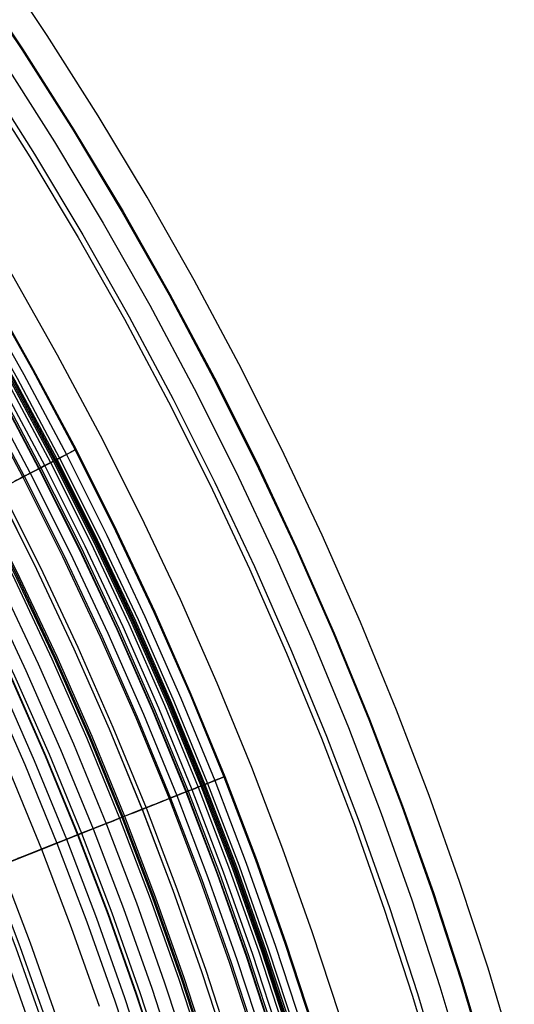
# Model space of a CAD drawing. Header units: millimetres. Extents: x -14 to 488, y -50 to 50.
# Tile 96 of 256: x 238.35 to 243.02, y 10.1 to 19.37. Entities that reach past the tile are written whole.
import ezdxf

# ---------------------------------------------------------------- set-up
doc = ezdxf.new("R2010")
doc.units = ezdxf.units.MM
doc.header["$MEASUREMENT"] = 0
doc.layers.add('Default', color=7, linetype='Continuous')

msp = doc.modelspace()

# ---------------------------------------------------------------- linework, layer by layer
at = {"layer": 'Default'}
for points in [[(243.0161, 9.6118), (242.7684, 10.4357), (242.5008, 11.2533), (242.2134, 12.0642), (241.9065, 12.8679), (241.5661, 13.6969), (241.2048, 14.5171), (240.8229, 15.3279), (240.4207, 16.1288), (239.9985, 16.9194), (239.5564, 17.699), (239.0948, 18.4672), (238.6139, 19.2235), (238.1032, 19.983), (237.573, 20.7291), (237.0238, 21.4613), (236.4559, 22.1791), (235.8697, 22.8821), (235.2656, 23.5697), (234.644, 24.2415), (234.0052, 24.897), (233.3497, 25.5358)], [(230.8343, 25.4674), (231.4904, 24.891), (232.1319, 24.2975), (232.7581, 23.6874), (233.3682, 23.0613), (233.9617, 22.4198), (234.538, 21.7636), (235.0966, 21.0934), (235.6371, 20.4099), (236.1588, 19.7139), (236.6615, 19.0061), (237.1447, 18.2873), (237.6081, 17.5584), (238.0514, 16.82), (238.4743, 16.073), (238.8768, 15.3183), (239.2585, 14.5566), (239.6194, 13.7888), (239.9594, 13.0158), (240.2785, 12.2383), (240.5766, 11.4571), (240.8538, 10.6731), (241.1103, 9.887)], [(230.8401, 25.4742), (231.4965, 24.8977), (232.1381, 24.304), (232.7644, 23.6938), (233.3747, 23.0675), (233.9684, 22.4258), (234.5449, 21.7694), (235.1036, 21.0991), (235.6442, 20.4154), (236.1661, 19.7192), (236.6689, 19.0112), (237.1522, 18.2923), (237.6157, 17.5631), (238.0591, 16.8245), (238.4822, 16.0773), (238.8848, 15.3224), (239.2666, 14.5605), (239.6276, 13.7926), (239.9677, 13.0193), (240.2868, 12.2416), (240.585, 11.4602), (240.8624, 10.676), (241.1189, 9.8897)], [(229.6413, 25.382), (230.295, 24.8371), (230.9351, 24.2749), (231.5608, 23.696), (232.1715, 23.1009), (232.7667, 22.4901), (233.3456, 21.8644), (233.9078, 21.2243), (234.4527, 20.5706), (234.9798, 19.9039), (235.4888, 19.225), (235.9791, 18.5346), (236.4504, 17.8335), (236.9024, 17.1224), (237.3349, 16.4021), (237.7474, 15.6735), (238.14, 14.9373), (238.5123, 14.1943), (238.8644, 13.4454), (239.196, 12.6914), (239.5072, 11.9329), (239.798, 11.1709), (240.0685, 10.4062), (240.3186, 9.6394)], [(229.6414, 25.3822), (230.2952, 24.8373), (230.9352, 24.2751), (231.561, 23.6962), (232.1717, 23.1011), (232.7669, 22.4903), (233.3458, 21.8646), (233.908, 21.2245), (234.4529, 20.5708), (234.98, 19.9041), (235.489, 19.2251), (235.9793, 18.5347), (236.4506, 17.8336), (236.9026, 17.1225), (237.3351, 16.4022), (237.7477, 15.6736), (238.1402, 14.9374), (238.5126, 14.1945), (238.8646, 13.4455), (239.1963, 12.6915), (239.5075, 11.933), (239.7983, 11.171), (240.0687, 10.4063), (240.3189, 9.6395)], [(229.6668, 25.4135), (230.3214, 24.868), (230.9622, 24.3051), (231.5887, 23.7254), (232.2002, 23.1296), (232.7961, 22.5181), (233.3757, 21.8916), (233.9386, 21.2507), (234.4842, 20.5962), (235.012, 19.9287), (235.5215, 19.2489), (236.0125, 18.5577), (236.4844, 17.8557), (236.9369, 17.1437), (237.3699, 16.4226), (237.783, 15.693), (238.176, 14.9559), (238.5488, 14.2121), (238.9013, 13.4622), (239.2334, 12.7072), (239.545, 11.9479), (239.8361, 11.1849), (240.1069, 10.4192), (240.3573, 9.6515)], [(230.7269, 25.3419), (231.3799, 24.7684), (232.0182, 24.1778), (232.6413, 23.5706), (233.2484, 22.9476), (233.8391, 22.3092), (234.4126, 21.6563), (234.9685, 20.9893), (235.5062, 20.3092), (236.0254, 19.6166), (236.5256, 18.9123), (237.0065, 18.197), (237.4676, 17.4716), (237.9087, 16.7368), (238.3297, 15.9935), (238.7301, 15.2424), (239.11, 14.4845), (239.4691, 13.7205), (239.8074, 12.9512), (240.125, 12.1775), (240.4216, 11.4001), (240.6975, 10.6199), (240.9527, 9.8377)], [(230.7738, 25.3967), (231.4282, 24.822), (232.0679, 24.2301), (232.6923, 23.6216), (233.3007, 22.9972), (233.8926, 22.3575), (234.4674, 21.7031), (235.0245, 21.0348), (235.5634, 20.3532), (236.0837, 19.6591), (236.585, 18.9533), (237.0668, 18.2365), (237.529, 17.5095), (237.9711, 16.7731), (238.3929, 16.0282), (238.7942, 15.2756), (239.1749, 14.516), (239.5348, 13.7503), (239.8738, 12.9794), (240.192, 12.204), (240.4893, 11.425), (240.7658, 10.6431), (241.0215, 9.8592)], [(233.1433, 25.3626), (233.7966, 24.726), (234.4333, 24.0726), (235.0526, 23.4032), (235.654, 22.7185), (236.2369, 22.0192), (236.8009, 21.306), (237.3453, 20.5797), (237.8698, 19.8411), (238.374, 19.0911), (238.8576, 18.3304), (239.3202, 17.5599), (239.7616, 16.7804), (240.1815, 15.9929), (240.5798, 15.1981), (240.9564, 14.3969), (241.3112, 13.5902), (241.6441, 12.7789), (241.9552, 11.9638), (242.2445, 11.1456), (242.5121, 10.3254), (242.7581, 9.5037)], [(233.1495, 25.3692), (233.803, 24.7324), (234.4398, 24.0788), (235.0593, 23.4093), (235.6609, 22.7244), (236.2439, 22.0249), (236.808, 21.3115), (237.3526, 20.585), (237.8772, 19.8462), (238.3816, 19.096), (238.8652, 18.3351), (239.328, 17.5644), (239.7694, 16.7848), (240.1895, 15.997), (240.5879, 15.202), (240.9646, 14.4006), (241.3195, 13.5938), (241.6525, 12.7822), (241.9637, 11.9669), (242.253, 11.1485), (242.5207, 10.3281), (242.7668, 9.5062)], [(229.5192, 25.2317), (230.1691, 24.69), (230.8054, 24.1311), (231.4274, 23.5556), (232.0346, 22.9639), (232.6262, 22.3568), (233.2018, 21.7347), (233.7606, 21.0984), (234.3023, 20.4485), (234.8264, 19.7858), (235.3323, 19.1108), (235.8197, 18.4245), (236.2883, 17.7275), (236.7377, 17.0206), (237.1676, 16.3046), (237.5777, 15.5802), (237.968, 14.8483), (238.3381, 14.1098), (238.6881, 13.3652), (239.0178, 12.6156), (239.3272, 11.8616), (239.6163, 11.1041), (239.8851, 10.3439), (240.1338, 9.5816)], [(229.5293, 25.2441), (230.1795, 24.7022), (230.8161, 24.143), (231.4385, 23.5672), (232.0459, 22.9753), (232.6379, 22.3678), (233.2137, 21.7455), (233.7728, 21.1089), (234.3148, 20.4586), (234.8391, 19.7956), (235.3453, 19.1203), (235.833, 18.4336), (236.3017, 17.7363), (236.7513, 17.029), (237.1814, 16.3126), (237.5918, 15.5879), (237.9822, 14.8557), (238.3526, 14.1168), (238.7027, 13.3719), (239.0325, 12.6219), (239.3421, 11.8676), (239.6313, 11.1097), (239.9003, 10.349), (240.1491, 9.5864)], [(230.6651, 25.2697), (231.3162, 24.6978), (231.9528, 24.1088), (232.5741, 23.5034), (233.1795, 22.8821), (233.7684, 22.2456), (234.3403, 21.5944), (234.8946, 20.9294), (235.4309, 20.2512), (235.9486, 19.5605), (236.4474, 18.8582), (236.9269, 18.145), (237.3867, 17.4216), (237.8266, 16.6889), (238.2463, 15.9477), (238.6456, 15.1988), (239.0244, 14.443), (239.3825, 13.6811), (239.7199, 12.914), (240.0365, 12.1425), (240.3324, 11.3673), (240.6075, 10.5893), (240.8619, 9.8093)], [(230.6835, 25.2912), (231.3352, 24.7188), (231.9722, 24.1293), (232.5941, 23.5234), (233.2, 22.9016), (233.7894, 22.2645), (234.3618, 21.6128), (234.9166, 20.9472), (235.4533, 20.2685), (235.9715, 19.5772), (236.4707, 18.8743), (236.9506, 18.1604), (237.4108, 17.4365), (237.851, 16.7031), (238.2711, 15.9613), (238.6708, 15.2118), (239.0499, 14.4553), (239.4083, 13.6928), (239.746, 12.9251), (240.0628, 12.1529), (240.3589, 11.3771), (240.6343, 10.5984), (240.8889, 9.8178)], [(230.6922, 25.3013), (231.3441, 24.7287), (231.9815, 24.1391), (232.6035, 23.5329), (233.2097, 22.9108), (233.7994, 22.2735), (234.372, 21.6215), (234.927, 20.9557), (235.4639, 20.2766), (235.9823, 19.5851), (236.4817, 18.8819), (236.9618, 18.1678), (237.4222, 17.4435), (237.8626, 16.7099), (238.2829, 15.9677), (238.6827, 15.2179), (239.0619, 14.4612), (239.4205, 13.6984), (239.7583, 12.9303), (240.0753, 12.1578), (240.3715, 11.3817), (240.6469, 10.6028), (240.9017, 9.8217)], [(230.7005, 25.3111), (231.3527, 24.7383), (231.9903, 24.1484), (232.6126, 23.542), (233.219, 22.9196), (233.8089, 22.2821), (234.3817, 21.6299), (234.937, 20.9638), (235.4741, 20.2845), (235.9927, 19.5927), (236.4922, 18.8892), (236.9725, 18.1748), (237.4331, 17.4502), (237.8737, 16.7163), (238.2941, 15.9739), (238.6941, 15.2238), (239.0735, 14.4668), (239.4322, 13.7037), (239.7701, 12.9353), (240.0872, 12.1625), (240.3835, 11.3861), (240.6591, 10.6069), (240.914, 9.8256)], [(230.7094, 25.3214), (231.3618, 24.7484), (231.9997, 24.1582), (232.6222, 23.5516), (233.2289, 22.929), (233.819, 22.2912), (234.3921, 21.6387), (234.9475, 20.9724), (235.4849, 20.2928), (236.0037, 19.6007), (236.5035, 18.8969), (236.9839, 18.1822), (237.4447, 17.4574), (237.8855, 16.7232), (238.306, 15.9805), (238.7062, 15.2301), (239.0857, 14.4727), (239.4446, 13.7093), (239.7827, 12.9407), (240.0999, 12.1676), (240.3963, 11.3908), (240.672, 10.6113), (240.927, 9.8296)], [(229.498, 25.2056), (230.1472, 24.6644), (230.7829, 24.1061), (231.4043, 23.5312), (232.0108, 22.9402), (232.6018, 22.3336), (233.1768, 21.7122), (233.7351, 21.0766), (234.2762, 20.4273), (234.7997, 19.7652), (235.3052, 19.091), (235.7921, 18.4054), (236.2602, 17.7091), (236.7091, 17.0029), (237.1385, 16.2876), (237.5482, 15.564), (237.9381, 14.8329), (238.3079, 14.0951), (238.6575, 13.3513), (238.9868, 12.6025), (239.2959, 11.8493), (239.5847, 11.0925), (239.8533, 10.333), (240.1017, 9.5716)], [(229.5125, 25.2234), (230.1622, 24.6819), (230.7983, 24.1232), (231.4201, 23.5478), (232.0271, 22.9564), (232.6185, 22.3494), (233.1939, 21.7276), (233.7525, 21.0915), (234.2941, 20.4418), (234.8179, 19.7793), (235.3237, 19.1046), (235.811, 18.4184), (236.2794, 17.7216), (236.7286, 17.015), (237.1584, 16.2992), (237.5684, 15.5751), (237.9585, 14.8435), (238.3285, 14.1051), (238.6784, 13.3608), (239.008, 12.6114), (239.3173, 11.8577), (239.6063, 11.1005), (239.875, 10.3404), (240.1236, 9.5784)], [(230.5845, 25.1754), (231.2332, 24.6057), (231.8674, 24.0189), (232.4864, 23.4157), (233.0896, 22.7967), (233.6763, 22.1625), (234.2461, 21.5138), (234.7984, 20.8512), (235.3326, 20.1755), (235.8484, 19.4875), (236.3454, 18.7877), (236.8231, 18.0771), (237.2812, 17.3564), (237.7195, 16.6264), (238.1376, 15.8879), (238.5355, 15.1418), (238.9129, 14.3888), (239.2697, 13.6298), (239.6058, 12.8655), (239.9212, 12.0968), (240.216, 11.3245), (240.4901, 10.5494), (240.7436, 9.7723)], [(230.5869, 25.1783), (231.2357, 24.6085), (231.87, 24.0217), (232.4891, 23.4184), (233.0923, 22.7993), (233.6791, 22.1651), (234.249, 21.5163), (234.8013, 20.8536), (235.3356, 20.1779), (235.8515, 19.4897), (236.3485, 18.7899), (236.8263, 18.0792), (237.2844, 17.3584), (237.7228, 16.6283), (238.141, 15.8898), (238.5389, 15.1435), (238.9163, 14.3905), (239.2731, 13.6313), (239.6093, 12.867), (239.9248, 12.0982), (240.2195, 11.3259), (240.4937, 10.5507), (240.7472, 9.7734)], [(230.5983, 25.1917), (231.2475, 24.6215), (231.8821, 24.0344), (232.5015, 23.4308), (233.105, 22.8114), (233.6922, 22.1768), (234.2623, 21.5277), (234.8149, 20.8647), (235.3495, 20.1886), (235.8657, 19.5), (236.3629, 18.7998), (236.8409, 18.0888), (237.2994, 17.3676), (237.7379, 16.6372), (238.1563, 15.8982), (238.5545, 15.1516), (238.9321, 14.3981), (239.2891, 13.6386), (239.6254, 12.8739), (239.9411, 12.1047), (240.236, 11.3319), (240.5103, 10.5563), (240.7639, 9.7787)], [(230.6241, 25.2217), (231.274, 24.6509), (231.9093, 24.0631), (232.5294, 23.4588), (233.1337, 22.8386), (233.7215, 22.2033), (234.2924, 21.5534), (234.8456, 20.8896), (235.3809, 20.2127), (235.8976, 19.5233), (236.3955, 18.8223), (236.874, 18.1104), (237.333, 17.3884), (237.7721, 16.6571), (238.191, 15.9173), (238.5896, 15.1698), (238.9677, 14.4154), (239.3251, 13.655), (239.6618, 12.8893), (239.9778, 12.1192), (240.2731, 11.3455), (240.5477, 10.569), (240.8017, 9.7905)], [(233.0014, 25.2132), (233.6509, 24.5803), (234.2838, 23.9307), (234.8995, 23.2652), (235.4974, 22.5845), (236.0769, 21.8893), (236.6376, 21.1803), (237.1788, 20.4582), (237.7003, 19.724), (238.2015, 18.9783), (238.6823, 18.2221), (239.1421, 17.4561), (239.5809, 16.6812), (239.9984, 15.8982), (240.3944, 15.1081), (240.7688, 14.3116), (241.1215, 13.5096), (241.4525, 12.703), (241.7618, 11.8927), (242.0494, 11.0793), (242.3154, 10.2638), (242.56, 9.447)], [(228.3519, 25.1005), (228.9979, 24.5896), (229.6314, 24.0616), (230.2517, 23.5169), (230.858, 22.9559), (231.4498, 22.3792), (232.0265, 21.7873), (232.5875, 21.181), (233.1323, 20.5608), (233.6603, 19.9273), (234.1711, 19.2813), (234.6643, 18.6234), (235.1394, 17.9544), (235.5961, 17.2749), (236.0341, 16.5859), (236.4532, 15.8879), (236.853, 15.1819), (237.2334, 14.4685), (237.5942, 13.7486), (237.9353, 13.0229), (238.2567, 12.2922), (238.5583, 11.5572), (238.8401, 10.8189), (239.1021, 10.0778)], [(239.9657, 9.5557), (239.7202, 10.3057), (239.4567, 11.0494), (239.1752, 11.7866), (238.8629, 12.547), (238.5315, 13.2993), (238.1813, 14.0429), (237.8124, 14.7776), (237.4251, 15.5026), (237.0196, 16.2177), (236.5962, 16.9223), (236.1552, 17.616), (235.6867, 18.3127), (235.2005, 18.997), (234.6967, 19.6686), (234.1758, 20.327), (233.6382, 20.9717), (233.0841, 21.6024), (232.5139, 22.2185), (231.928, 22.8198), (231.3267, 23.4057), (230.7105, 23.9759), (230.0798, 24.53), (229.4351, 25.0677)], [(239.9657, 9.5557), (239.7202, 10.3057), (239.4567, 11.0494), (239.1752, 11.7866), (238.8629, 12.547), (238.5315, 13.2993), (238.1813, 14.0429), (237.8124, 14.7776), (237.4251, 15.5026), (237.0196, 16.2177), (236.5962, 16.9223), (236.1552, 17.616), (235.6867, 18.3127), (235.2005, 18.997), (234.6967, 19.6686), (234.1758, 20.327), (233.6382, 20.9717), (233.0841, 21.6024), (232.5139, 22.2185), (231.928, 22.8198), (231.3267, 23.4057), (230.7105, 23.9759), (230.0798, 24.53), (229.4351, 25.0677)], [(230.4732, 25.0454), (231.1186, 24.4786), (231.7496, 23.8948), (232.3654, 23.2947), (232.9655, 22.6789), (233.5492, 22.048), (234.1161, 21.4026), (234.6655, 20.7434), (235.1971, 20.0712), (235.7102, 19.3866), (236.2046, 18.6904), (236.6799, 17.9835), (237.1357, 17.2665), (237.5717, 16.5402), (237.9877, 15.8055), (238.3835, 15.0632), (238.759, 14.3141), (239.1139, 13.5589), (239.4483, 12.7986), (239.7622, 12.0339), (240.0554, 11.2655), (240.3281, 10.4944), (240.5803, 9.7212)], [(230.4833, 25.0572), (231.129, 24.4901), (231.7602, 23.906), (232.3763, 23.3057), (232.9767, 22.6896), (233.5607, 22.0583), (234.1278, 21.4126), (234.6775, 20.7531), (235.2093, 20.0806), (235.7227, 19.3957), (236.2173, 18.6992), (236.6928, 17.9919), (237.1488, 17.2746), (237.585, 16.548), (238.0012, 15.813), (238.3972, 15.0703), (238.7729, 14.3208), (239.128, 13.5653), (239.4626, 12.8046), (239.7765, 12.0395), (240.0699, 11.2709), (240.3427, 10.4994), (240.595, 9.7258)], [(230.5236, 25.1043), (231.1705, 24.5361), (231.8029, 23.951), (232.4202, 23.3495), (233.0217, 22.7322), (233.6068, 22.0998), (234.1749, 21.4529), (234.7257, 20.7922), (235.2584, 20.1184), (235.7728, 19.4323), (236.2683, 18.7345), (236.7447, 18.0259), (237.2015, 17.3072), (237.6386, 16.5792), (238.0556, 15.8428), (238.4523, 15.0988), (238.8286, 14.3479), (239.1844, 13.591), (239.5196, 12.8289), (239.8342, 12.0624), (240.1281, 11.2922), (240.4014, 10.5193), (240.6542, 9.7443)], [(241.367, 9.9957), (241.1105, 10.7795), (240.8351, 11.5568), (240.5408, 12.3272), (240.2145, 13.122), (239.8682, 13.9082), (239.5021, 14.6854), (239.1166, 15.4532), (238.7118, 16.211), (238.288, 16.9584), (237.8455, 17.6948), (237.3845, 18.4197), (236.895, 19.1479), (236.3867, 19.8631), (235.8603, 20.565), (235.3159, 21.253), (234.7539, 21.9269), (234.1748, 22.586), (233.5789, 23.23), (232.9666, 23.8584), (232.3382, 24.4707), (231.6942, 25.0667)], [(241.367, 9.9957), (241.1105, 10.7795), (240.8351, 11.5568), (240.5408, 12.3272), (240.2145, 13.122), (239.8682, 13.9082), (239.5021, 14.6854), (239.1166, 15.4532), (238.7118, 16.211), (238.288, 16.9584), (237.8455, 17.6948), (237.3845, 18.4197), (236.895, 19.1479), (236.3867, 19.8631), (235.8603, 20.565), (235.3159, 21.253), (234.7539, 21.9269), (234.1748, 22.586), (233.5789, 23.23), (232.9666, 23.8584), (232.3382, 24.4707), (231.6942, 25.0667)], [(232.8478, 25.0515), (233.4932, 24.4226), (234.1222, 23.7772), (234.7339, 23.116), (235.328, 22.4396), (235.9038, 21.7487), (236.4609, 21.0442), (236.9987, 20.3268), (237.5168, 19.5972), (238.0149, 18.8563), (238.4926, 18.1049), (238.9495, 17.3437), (239.3855, 16.5738), (239.8004, 15.7958), (240.1938, 15.0107), (240.5658, 14.2193), (240.9163, 13.4224), (241.2452, 12.621), (241.5525, 11.8158), (241.8383, 11.0076), (242.1026, 10.1973), (242.3456, 9.3857)], [(229.3289, 24.9973), (229.9728, 24.4606), (230.6033, 23.9069), (231.2196, 23.3367), (231.8211, 22.7505), (232.4073, 22.1489), (232.9776, 21.5326), (233.5313, 20.9022), (234.068, 20.2583), (234.5872, 19.6016), (235.0885, 18.9329), (235.5714, 18.2529), (236.0357, 17.5623), (236.4809, 16.8619), (236.9068, 16.1525), (237.3132, 15.4348), (237.6998, 14.7097), (238.0666, 13.9779), (238.4133, 13.2403), (238.74, 12.4976), (239.0465, 11.7505), (239.3329, 11), (239.5993, 10.2467), (239.8457, 9.4915)], [(232.8132, 25.015), (233.4577, 24.387), (234.0857, 23.7426), (234.6966, 23.0823), (235.2898, 22.4069), (235.8648, 21.7171), (236.421, 21.0136), (236.9581, 20.2971), (237.4755, 19.5686), (237.9728, 18.8288), (238.4498, 18.0784), (238.9061, 17.3184), (239.3415, 16.5496), (239.7557, 15.7727), (240.1486, 14.9887), (240.5201, 14.1985), (240.87, 13.4028), (241.1984, 12.6025), (241.5053, 11.7984), (241.7907, 10.9914), (242.0546, 10.1823), (242.2973, 9.3719)], [(229.2297, 24.8751), (229.8705, 24.341), (230.4979, 23.79), (231.1112, 23.2225), (231.7098, 22.6392), (232.2932, 22.0405), (232.8606, 21.4272), (233.4117, 20.7998), (233.9458, 20.159), (234.4625, 19.5056), (234.9613, 18.8401), (235.4419, 18.1634), (235.9039, 17.4761), (236.3469, 16.7792), (236.7708, 16.0732), (237.1752, 15.359), (237.56, 14.6374), (237.9249, 13.9092), (238.27, 13.1751), (238.5951, 12.436), (238.9001, 11.6926), (239.1852, 10.9457), (239.4502, 10.1961), (239.6954, 9.4445)], [(239.7009, 9.4462), (239.4557, 10.1979), (239.1906, 10.9477), (238.9055, 11.6947), (238.6004, 12.4382), (238.2752, 13.1775), (237.9301, 13.9117), (237.5651, 14.64), (237.1802, 15.3618), (236.7758, 16.0761), (236.3518, 16.7822), (235.9087, 17.4793), (235.4466, 18.1666), (234.9659, 18.8435), (234.467, 19.5091), (233.9502, 20.1627), (233.416, 20.8035), (232.8649, 21.431), (232.2973, 22.0445), (231.7139, 22.6432), (231.1151, 23.2267), (230.5017, 23.7942), (229.8742, 24.3454), (229.2333, 24.8796)], [(229.2545, 24.9057), (229.8961, 24.3709), (230.5242, 23.8192), (231.1383, 23.2511), (231.7377, 22.667), (232.3217, 22.0676), (232.8899, 21.4536), (233.4416, 20.8254), (233.9763, 20.1839), (234.4937, 19.5296), (234.9931, 18.8633), (235.4743, 18.1858), (235.9368, 17.4977), (236.3804, 16.7999), (236.8048, 16.093), (237.2097, 15.378), (237.5949, 14.6555), (237.9604, 13.9264), (238.3058, 13.1914), (238.6313, 12.4514), (238.9367, 11.7071), (239.2221, 10.9593), (239.4875, 10.2088), (239.733, 9.4563)], [(229.1585, 24.7874), (229.797, 24.2552), (230.4222, 23.7061), (231.0334, 23.1406), (231.6299, 22.5593), (232.2112, 21.9627), (232.7767, 21.3516), (233.3258, 20.7264), (233.8581, 20.0878), (234.3729, 19.4367), (234.87, 18.7735), (235.349, 18.0992), (235.8093, 17.4143), (236.2508, 16.7198), (236.6732, 16.0163), (237.0762, 15.3046), (237.4596, 14.5855), (237.8233, 13.8598), (238.1672, 13.1283), (238.4911, 12.3918), (238.7951, 11.651), (239.0791, 10.9067), (239.3433, 10.1597), (239.5876, 9.4108)], [(229.0972, 24.7119), (229.7338, 24.1813), (230.3571, 23.6338), (230.9664, 23.0701), (231.5612, 22.4905), (232.1407, 21.8958), (232.7045, 21.2864), (233.2519, 20.6631), (233.7826, 20.0265), (234.2959, 19.3773), (234.7915, 18.7162), (235.2689, 18.0439), (235.7279, 17.3611), (236.1681, 16.6687), (236.5892, 15.9673), (236.991, 15.2577), (237.3732, 14.5408), (237.7358, 13.8174), (238.0786, 13.0881), (238.4016, 12.3538), (238.7047, 11.6152), (238.9878, 10.8732), (239.2512, 10.1285), (239.4948, 9.3818)], [(228.738, 24.2695), (229.3633, 23.7483), (229.9755, 23.2106), (230.574, 22.6568), (231.1582, 22.0876), (231.7275, 21.5034), (232.2812, 20.9049), (232.8189, 20.2926), (233.3401, 19.6674), (233.8444, 19.0297), (234.3311, 18.3803), (234.8001, 17.7199), (235.251, 17.0493), (235.6833, 16.3691), (236.0969, 15.6802), (236.4916, 14.9833), (236.867, 14.2791), (237.2232, 13.5685), (237.5599, 12.8521), (237.8771, 12.1309), (238.1748, 11.4054), (238.453, 10.6766), (238.7116, 9.9451)], [(229.2957, 23.6693), (229.9059, 23.1334), (230.5025, 22.5814), (231.0847, 22.0141), (231.6521, 21.4318), (232.204, 20.8353), (232.74, 20.2251), (233.2595, 19.6019), (233.762, 18.9663), (234.2472, 18.319), (234.7146, 17.6608), (235.164, 16.9924), (235.5949, 16.3145), (236.0072, 15.6279), (236.4005, 14.9332), (236.7747, 14.2314), (237.1297, 13.5231), (237.4653, 12.8091), (237.7815, 12.0902), (238.0782, 11.3672), (238.3554, 10.6408), (238.6132, 9.9117)], [(229.2704, 23.6397), (229.8798, 23.1044), (230.4756, 22.5531), (231.0571, 21.9865), (231.6238, 21.405), (232.175, 20.8092), (232.7103, 20.1997), (233.2292, 19.5773), (233.7311, 18.9425), (234.2157, 18.296), (234.6825, 17.6386), (235.1313, 16.9711), (235.5617, 16.294), (235.9734, 15.6082), (236.3663, 14.9144), (236.7401, 14.2135), (237.0946, 13.506), (237.4298, 12.793), (237.7456, 12.075), (238.0419, 11.3528), (238.3188, 10.6273), (238.5763, 9.8991)], [(229.193, 23.5493), (229.8001, 23.016), (230.3937, 22.4668), (230.973, 21.9023), (231.5375, 21.323), (232.0867, 20.7295), (232.6199, 20.1223), (233.1368, 19.5022), (233.6368, 18.8699), (234.1195, 18.2259), (234.5846, 17.571), (235.0317, 16.9059), (235.4605, 16.2314), (235.8706, 15.5482), (236.262, 14.8571), (236.6343, 14.1588), (236.9875, 13.4541), (237.3215, 12.7437), (237.636, 12.0284), (237.9313, 11.309), (238.2071, 10.5862), (238.4636, 9.8608)]]:
    msp.add_lwpolyline(points, dxfattribs=at)
at = {"layer": 'Default', "extrusion": (-0.54721, 0.836996, 0)}
for points in [[(-207.3005, 22.2174), (-207.3008, 22.1869), (-207.3019, 22.1561), (-207.3038, 22.125), (-207.3064, 22.0937), (-207.3098, 22.0623), (-207.3141, 22.0306), (-207.3191, 21.9988), (-207.325, 21.9669), (-207.3317, 21.9349), (-207.3393, 21.9028), (-207.3478, 21.8707), (-207.3572, 21.8386), (-207.3674, 21.8065), (-207.3786, 21.7745), (-207.3906, 21.7425), (-207.4036, 21.7107), (-207.4175, 21.679), (-207.4323, 21.6474), (-207.448, 21.6161), (-207.4646, 21.5851), (-207.4821, 21.5543), (-207.5005, 21.5239), (-207.5197, 21.4938), (-207.5399, 21.4641), (-207.5609, 21.4347), (-207.5828, 21.4059), (-207.6055, 21.3775), (-207.629, 21.3497), (-207.6533, 21.3223), (-207.6783, 21.2956), (-207.7041, 21.2694), (-207.7307, 21.2439), (-207.7579, 21.219), (-207.7858, 21.1948), (-207.8144, 21.1713), (-207.8435, 21.1486), (-207.8732, 21.1265), (-207.9035, 21.1053), (-207.9343, 21.0848), (-207.9655, 21.0651), (-207.9972, 21.0462), (-208.0294, 21.0281), (-208.0618, 21.0109), (-208.0947, 20.9945), (-208.1278, 20.9789), (-208.1612, 20.9642), (-208.1948, 20.9503), (-208.2286, 20.9373), (-208.2626, 20.9252), (-208.2967, 20.9139), (-208.3309, 20.9034), (-208.3651, 20.8938), (-208.3994, 20.885), (-208.4337, 20.8771), (-208.4679, 20.87), (-208.502, 20.8636), (-208.5361, 20.8581), (-208.57, 20.8534), (-208.6037, 20.8494), (-208.6373, 20.8462), (-208.6707, 20.8438), (-208.7038, 20.842), (-208.7367, 20.841), (-208.7693, 20.8407), (-208.8019, 20.841), (-208.8348, 20.842), (-208.8679, 20.8438), (-208.9013, 20.8462), (-208.9348, 20.8494), (-208.9686, 20.8534), (-209.0025, 20.8581), (-209.0365, 20.8636), (-209.0707, 20.87), (-209.1049, 20.8771), (-209.1392, 20.885), (-209.1734, 20.8938), (-209.2077, 20.9034), (-209.2419, 20.9139), (-209.276, 20.9252), (-209.3099, 20.9373), (-209.3437, 20.9503), (-209.3774, 20.9642), (-209.4108, 20.9789), (-209.4439, 20.9945), (-209.4767, 21.0109), (-209.5092, 21.0281), (-209.5413, 21.0462), (-209.573, 21.0651), (-209.6043, 21.0848), (-209.6351, 21.1053), (-209.6653, 21.1265), (-209.6951, 21.1486), (-209.7242, 21.1713), (-209.7527, 21.1948), (-209.7806, 21.219), (-209.8079, 21.2439), (-209.8344, 21.2694), (-209.8602, 21.2956), (-209.8853, 21.3223), (-209.9096, 21.3497), (-209.9331, 21.3775), (-209.9558, 21.4059), (-209.9776, 21.4347), (-209.9987, 21.4641), (-210.0188, 21.4938), (-210.0381, 21.5239), (-210.0565, 21.5543), (-210.074, 21.5851), (-210.0906, 21.6161), (-210.1063, 21.6474), (-210.1211, 21.679), (-210.1349, 21.7107), (-210.1479, 21.7425), (-210.16, 21.7745), (-210.1711, 21.8065), (-210.1814, 21.8386), (-210.1907, 21.8707), (-210.1992, 21.9028), (-210.2068, 21.9349), (-210.2136, 21.9669), (-210.2194, 21.9988), (-210.2245, 22.0306), (-210.2287, 22.0623), (-210.2321, 22.0937), (-210.2348, 22.125), (-210.2366, 22.1561), (-210.2377, 22.1869), (-210.2381, 22.2174)], [(-210.2381, 22.2174), (-210.2377, 22.248), (-210.2366, 22.2788), (-210.2348, 22.3099), (-210.2321, 22.3411), (-210.2287, 22.3726), (-210.2245, 22.4043), (-210.2194, 22.436), (-210.2136, 22.468), (-210.2068, 22.5), (-210.1992, 22.532), (-210.1907, 22.5641), (-210.1814, 22.5963), (-210.1711, 22.6284), (-210.16, 22.6604), (-210.1479, 22.6924), (-210.1349, 22.7242), (-210.1211, 22.7559), (-210.1063, 22.7874), (-210.0906, 22.8187), (-210.074, 22.8498), (-210.0565, 22.8806), (-210.0381, 22.911), (-210.0188, 22.9411), (-209.9987, 22.9708), (-209.9776, 23.0001), (-209.9558, 23.029), (-209.9331, 23.0574), (-209.9096, 23.0852), (-209.8853, 23.1125), (-209.8602, 23.1393), (-209.8344, 23.1654), (-209.8079, 23.191), (-209.7806, 23.2158), (-209.7527, 23.24), (-209.7242, 23.2635), (-209.6951, 23.2863), (-209.6653, 23.3083), (-209.6351, 23.3296), (-209.6043, 23.3501), (-209.573, 23.3698), (-209.5413, 23.3887), (-209.5092, 23.4068), (-209.4767, 23.424), (-209.4439, 23.4404), (-209.4108, 23.456), (-209.3774, 23.4707), (-209.3437, 23.4845), (-209.3099, 23.4975), (-209.276, 23.5097), (-209.2419, 23.521), (-209.2077, 23.5315), (-209.1734, 23.5411), (-209.1392, 23.5498), (-209.1049, 23.5578), (-209.0707, 23.5649), (-209.0365, 23.5712), (-209.0025, 23.5767), (-208.9686, 23.5815), (-208.9348, 23.5854), (-208.9013, 23.5886), (-208.8679, 23.5911), (-208.8348, 23.5928), (-208.8019, 23.5939), (-208.7693, 23.5942), (-208.7367, 23.5939), (-208.7038, 23.5928), (-208.6707, 23.5911), (-208.6373, 23.5886), (-208.6037, 23.5854), (-208.57, 23.5815), (-208.5361, 23.5767), (-208.502, 23.5712), (-208.4679, 23.5649), (-208.4337, 23.5578), (-208.3994, 23.5498), (-208.3651, 23.5411), (-208.3309, 23.5315), (-208.2967, 23.521), (-208.2626, 23.5097), (-208.2286, 23.4975), (-208.1948, 23.4845), (-208.1612, 23.4707), (-208.1278, 23.456), (-208.0947, 23.4404), (-208.0618, 23.424), (-208.0294, 23.4068), (-207.9972, 23.3887), (-207.9655, 23.3698), (-207.9343, 23.3501), (-207.9035, 23.3296), (-207.8732, 23.3083), (-207.8435, 23.2863), (-207.8144, 23.2635), (-207.7858, 23.24), (-207.7579, 23.2158), (-207.7307, 23.191), (-207.7041, 23.1654), (-207.6783, 23.1393), (-207.6533, 23.1125), (-207.629, 23.0852), (-207.6055, 23.0574), (-207.5828, 23.029), (-207.5609, 23.0001), (-207.5399, 22.9708), (-207.5197, 22.9411), (-207.5005, 22.911), (-207.4821, 22.8806), (-207.4646, 22.8498), (-207.448, 22.8187), (-207.4323, 22.7874), (-207.4175, 22.7559), (-207.4036, 22.7242), (-207.3906, 22.6924), (-207.3786, 22.6604), (-207.3674, 22.6284), (-207.3572, 22.5963), (-207.3478, 22.5641), (-207.3393, 22.532), (-207.3317, 22.5), (-207.325, 22.468), (-207.3191, 22.436), (-207.3141, 22.4043), (-207.3098, 22.3726), (-207.3064, 22.3411), (-207.3038, 22.3099), (-207.3019, 22.2788), (-207.3008, 22.248), (-207.3005, 22.2174)]]:
    msp.add_lwpolyline(points, dxfattribs=at)
at = {"layer": 'Default', "extrusion": (0.117936, -0.145265, 0.982339)}
msp.add_lwpolyline([(197.8631, -118.6926), (197.8631, -118.607)], dxfattribs=at)
at = {"layer": 'Default', "extrusion": (0.132308, -0.132308, 0.982339)}
msp.add_lwpolyline([(179.733, -137.5537), (179.733, -137.4684)], dxfattribs=at)
at = {"layer": 'Default', "extrusion": (-0.368092, 0.929789, 0)}
for points in [[(-226.7211, 22.2174), (-226.7214, 22.1869), (-226.7225, 22.1561), (-226.7244, 22.125), (-226.727, 22.0937), (-226.7304, 22.0623), (-226.7347, 22.0306), (-226.7397, 21.9988), (-226.7456, 21.9669), (-226.7523, 21.9349), (-226.7599, 21.9028), (-226.7684, 21.8707), (-226.7778, 21.8386), (-226.788, 21.8065), (-226.7992, 21.7745), (-226.8112, 21.7425), (-226.8242, 21.7107), (-226.8381, 21.679), (-226.8529, 21.6474), (-226.8686, 21.6161), (-226.8852, 21.5851), (-226.9027, 21.5543), (-226.9211, 21.5239), (-226.9403, 21.4938), (-226.9605, 21.4641), (-226.9815, 21.4347), (-227.0034, 21.4059), (-227.0261, 21.3775), (-227.0496, 21.3497), (-227.0739, 21.3223), (-227.0989, 21.2956), (-227.1247, 21.2694), (-227.1513, 21.2439), (-227.1785, 21.219), (-227.2064, 21.1948), (-227.2349, 21.1713), (-227.2641, 21.1486), (-227.2938, 21.1265), (-227.3241, 21.1053), (-227.3549, 21.0848), (-227.3861, 21.0651), (-227.4178, 21.0462), (-227.4499, 21.0281), (-227.4824, 21.0109), (-227.5153, 20.9945), (-227.5484, 20.9789), (-227.5818, 20.9642), (-227.6154, 20.9503), (-227.6492, 20.9373), (-227.6832, 20.9252), (-227.7173, 20.9139), (-227.7515, 20.9034), (-227.7857, 20.8938), (-227.82, 20.885), (-227.8542, 20.8771), (-227.8885, 20.87), (-227.9226, 20.8636), (-227.9566, 20.8581), (-227.9906, 20.8534), (-228.0243, 20.8494), (-228.0579, 20.8462), (-228.0913, 20.8438), (-228.1244, 20.842), (-228.1573, 20.841), (-228.1899, 20.8407), (-228.2225, 20.841), (-228.2553, 20.842), (-228.2885, 20.8438), (-228.3218, 20.8462), (-228.3554, 20.8494), (-228.3892, 20.8534), (-228.4231, 20.8581), (-228.4571, 20.8636), (-228.4913, 20.87), (-228.5255, 20.8771), (-228.5597, 20.885), (-228.594, 20.8938), (-228.6283, 20.9034), (-228.6624, 20.9139), (-228.6965, 20.9252), (-228.7305, 20.9373), (-228.7643, 20.9503), (-228.798, 20.9642), (-228.8313, 20.9789), (-228.8645, 20.9945), (-228.8973, 21.0109), (-228.9298, 21.0281), (-228.9619, 21.0462), (-228.9936, 21.0651), (-229.0249, 21.0848), (-229.0556, 21.1053), (-229.0859, 21.1265), (-229.1156, 21.1486), (-229.1448, 21.1713), (-229.1733, 21.1948), (-229.2012, 21.219), (-229.2285, 21.2439), (-229.255, 21.2694), (-229.2808, 21.2956), (-229.3059, 21.3223), (-229.3302, 21.3497), (-229.3537, 21.3775), (-229.3764, 21.4059), (-229.3982, 21.4347), (-229.4192, 21.4641), (-229.4394, 21.4938), (-229.4587, 21.5239), (-229.4771, 21.5543), (-229.4946, 21.5851), (-229.5112, 21.6161), (-229.5269, 21.6474), (-229.5417, 21.679), (-229.5555, 21.7107), (-229.5685, 21.7425), (-229.5806, 21.7745), (-229.5917, 21.8065), (-229.602, 21.8386), (-229.6113, 21.8707), (-229.6198, 21.9028), (-229.6274, 21.9349), (-229.6341, 21.9669), (-229.64, 21.9988), (-229.6451, 22.0306), (-229.6493, 22.0623), (-229.6527, 22.0937), (-229.6553, 22.125), (-229.6572, 22.1561), (-229.6583, 22.1869), (-229.6587, 22.2174)], [(-229.6587, 22.2174), (-229.6583, 22.248), (-229.6572, 22.2788), (-229.6553, 22.3099), (-229.6527, 22.3411), (-229.6493, 22.3726), (-229.6451, 22.4043), (-229.64, 22.436), (-229.6341, 22.468), (-229.6274, 22.5), (-229.6198, 22.532), (-229.6113, 22.5641), (-229.602, 22.5963), (-229.5917, 22.6284), (-229.5806, 22.6604), (-229.5685, 22.6924), (-229.5555, 22.7242), (-229.5417, 22.7559), (-229.5269, 22.7874), (-229.5112, 22.8187), (-229.4946, 22.8498), (-229.4771, 22.8806), (-229.4587, 22.911), (-229.4394, 22.9411), (-229.4192, 22.9708), (-229.3982, 23.0001), (-229.3764, 23.029), (-229.3537, 23.0574), (-229.3302, 23.0852), (-229.3059, 23.1125), (-229.2808, 23.1393), (-229.255, 23.1654), (-229.2285, 23.191), (-229.2012, 23.2158), (-229.1733, 23.24), (-229.1448, 23.2635), (-229.1156, 23.2863), (-229.0859, 23.3083), (-229.0556, 23.3296), (-229.0249, 23.3501), (-228.9936, 23.3698), (-228.9619, 23.3887), (-228.9298, 23.4068), (-228.8973, 23.424), (-228.8645, 23.4404), (-228.8313, 23.456), (-228.798, 23.4707), (-228.7643, 23.4845), (-228.7305, 23.4975), (-228.6965, 23.5097), (-228.6624, 23.521), (-228.6283, 23.5315), (-228.594, 23.5411), (-228.5597, 23.5498), (-228.5255, 23.5578), (-228.4913, 23.5649), (-228.4571, 23.5712), (-228.4231, 23.5767), (-228.3892, 23.5815), (-228.3554, 23.5854), (-228.3218, 23.5886), (-228.2885, 23.5911), (-228.2553, 23.5928), (-228.2225, 23.5939), (-228.1899, 23.5942), (-228.1573, 23.5939), (-228.1244, 23.5928), (-228.0913, 23.5911), (-228.0579, 23.5886), (-228.0243, 23.5854), (-227.9906, 23.5815), (-227.9566, 23.5767), (-227.9226, 23.5712), (-227.8885, 23.5649), (-227.8542, 23.5578), (-227.82, 23.5498), (-227.7857, 23.5411), (-227.7515, 23.5315), (-227.7173, 23.521), (-227.6832, 23.5097), (-227.6492, 23.4975), (-227.6154, 23.4845), (-227.5818, 23.4707), (-227.5484, 23.456), (-227.5153, 23.4404), (-227.4824, 23.424), (-227.4499, 23.4068), (-227.4178, 23.3887), (-227.3861, 23.3698), (-227.3549, 23.3501), (-227.3241, 23.3296), (-227.2938, 23.3083), (-227.2641, 23.2863), (-227.2349, 23.2635), (-227.2064, 23.24), (-227.1785, 23.2158), (-227.1513, 23.191), (-227.1247, 23.1654), (-227.0989, 23.1393), (-227.0739, 23.1125), (-227.0496, 23.0852), (-227.0261, 23.0574), (-227.0034, 23.029), (-226.9815, 23.0001), (-226.9605, 22.9708), (-226.9403, 22.9411), (-226.9211, 22.911), (-226.9027, 22.8806), (-226.8852, 22.8498), (-226.8686, 22.8187), (-226.8529, 22.7874), (-226.8381, 22.7559), (-226.8242, 22.7242), (-226.8112, 22.6924), (-226.7992, 22.6604), (-226.788, 22.6284), (-226.7778, 22.5963), (-226.7684, 22.5641), (-226.7599, 22.532), (-226.7523, 22.5), (-226.7456, 22.468), (-226.7397, 22.436), (-226.7347, 22.4043), (-226.7304, 22.3726), (-226.727, 22.3411), (-226.7244, 22.3099), (-226.7225, 22.2788), (-226.7214, 22.248), (-226.7211, 22.2174)]]:
    msp.add_lwpolyline(points, dxfattribs=at)
at = {"layer": 'Default', "extrusion": (0.156612, -0.10239, 0.982339)}
msp.add_lwpolyline([(140.5818, -171.8087), (140.5818, -171.7224)], dxfattribs=at)
at = {"layer": 'Default', "extrusion": (0.166209, -0.08594, 0.982339)}
msp.add_lwpolyline([(119.5606, -187.2025), (119.5606, -187.1151)], dxfattribs=at)
at = {"layer": 'Default'}
for points in [[(238.3326, 15.0369, 17.3627), (238.3835, 15.0632, 17.1636), (238.4334, 15.089, 16.9483), (238.4819, 15.1141, 16.7161), (238.5288, 15.1384, 16.4664), (238.5739, 15.1617, 16.1986), (238.6168, 15.1839, 15.912), (238.6573, 15.2048, 15.6061), (238.7301, 15.2424, 14.9339), (238.7902, 15.2735, 14.177), (238.8357, 15.297, 13.3305), (238.8652, 15.3123, 12.3895), (238.8848, 15.3224, 5.7896), (238.8833, 15.3217, 5.6241), (238.879, 15.3194, 5.4622), (238.8718, 15.3157, 5.3039), (238.8617, 15.3105, 5.1493), (238.8489, 15.3038, 4.9982), (238.8333, 15.2958, 4.8508), (238.8151, 15.2863, 4.707), (238.7942, 15.2756, 4.5668), (238.7707, 15.2634, 4.4302), (238.7448, 15.25, 4.2971), (238.7164, 15.2353, 4.1676), (238.6855, 15.2194, 4.0416), (238.6523, 15.2022, 3.919), (238.6167, 15.1838, 3.7997), (238.5789, 15.1642, 3.6838), (238.5389, 15.1435, 3.5711), (238.4966, 15.1217, 3.4617), (238.4523, 15.0988, 3.3554), (238.4057, 15.0747, 3.2521), (238.357, 15.0495, 3.1517), (238.306, 15.0232, 3.0541)], [(237.9585, 14.8435, 46.0296), (238.4523, 15.0988, 37.0252), (238.6941, 15.2238, 30.0773), (238.7144, 15.2343, 28.9443), (238.7153, 15.2348, 28.4238), (238.7062, 15.2301, 27.9372), (238.697, 15.2253, 27.7073), (238.6845, 15.2189, 27.487), (238.6687, 15.2107, 27.2763), (238.6493, 15.2007, 27.0759), (238.6264, 15.1888, 26.8859), (238.5999, 15.1751, 26.7068), (238.5852, 15.1675, 26.6215), (238.5696, 15.1594, 26.539), (238.553, 15.1509, 26.4594), (238.5355, 15.1418, 26.3827), (238.5169, 15.1322, 26.3083), (238.4973, 15.122, 26.2357), (238.4766, 15.1113, 26.1648), (238.4549, 15.1002, 26.0956), (238.4324, 15.0885, 26.0282), (238.409, 15.0764, 25.9625), (238.3848, 15.0639, 25.8986), (238.3598, 15.051, 25.8366), (238.3342, 15.0377, 25.7763)], [(238.0782, 11.3672, 58.875), (238.8228, 11.662, 51.8783), (239.3173, 11.8577, 46.0296), (239.8342, 12.0624, 37.0252), (240.0872, 12.1625, 30.0773), (240.1085, 12.171, 28.9443), (240.1095, 12.1713, 28.4238), (240.0999, 12.1676, 27.9372), (240.0903, 12.1638, 27.7073), (240.0772, 12.1586, 27.487), (240.0606, 12.152, 27.2763), (240.0404, 12.144, 27.0759), (240.0164, 12.1345, 26.8859), (239.9886, 12.1235, 26.7068), (239.9733, 12.1174, 26.6215), (239.9569, 12.111, 26.539), (239.9396, 12.1041, 26.4594), (239.9212, 12.0968, 26.3827), (239.9018, 12.0891, 26.3083), (239.8812, 12.081, 26.2357), (239.8596, 12.0724, 26.1648), (239.8369, 12.0635, 26.0956), (239.8133, 12.0541, 26.0282), (239.7888, 12.0444, 25.9625), (239.7635, 12.0344, 25.8986), (239.7374, 12.024, 25.8366), (239.7105, 12.0134, 25.7763), (239.683, 12.0025, 25.7179), (239.6549, 11.9914, 25.6614), (239.6262, 11.98, 25.6068), (239.5971, 11.9685, 25.554), (239.5675, 11.9568, 25.5031), (239.5375, 11.9449, 25.4542), (239.5072, 11.9329, 25.4072), (239.4767, 11.9208, 25.3622), (239.446, 11.9087, 25.3192), (239.4152, 11.8965, 25.2781), (239.3844, 11.8843, 25.2389), (239.3537, 11.8722, 25.2018), (239.3232, 11.8601, 25.1666), (239.2929, 11.8481, 25.1334), (239.263, 11.8362, 25.1021), (239.2335, 11.8246, 25.0728), (239.2045, 11.8131, 25.0455), (239.1761, 11.8019, 25.0202), (239.1485, 11.7909, 24.9968), (239.1216, 11.7803, 24.9754), (239.0956, 11.77, 24.956), (239.0705, 11.76, 24.9385), (239.0584, 11.7552, 24.9305), (239.0465, 11.7505, 24.923), (239.009, 11.7357, 24.9005), (239.0012, 11.7326, 24.8961), (238.9936, 11.7296, 24.8921), (238.9863, 11.7267, 24.8884), (238.979, 11.7238, 24.8849), (238.9716, 11.7209, 24.8816), (238.964, 11.7179, 24.8784), (238.956, 11.7147, 24.8752), (238.9474, 11.7113, 24.872), (238.9055, 11.6947, 24.8577)], [(238.3377, 11.4699, 19.5143), (238.3799, 11.4866, 19.4784), (238.4231, 11.5037, 19.4432), (238.4672, 11.5212, 19.4086), (238.5123, 11.539, 19.3747), (238.5749, 11.5638, 19.3294), (238.5919, 11.5706, 19.3166), (238.6093, 11.5775, 19.3029), (238.6272, 11.5845, 19.2883), (238.6455, 11.5918, 19.2726), (238.6645, 11.5993, 19.2558), (238.7047, 11.6152, 19.2183), (238.7481, 11.6324, 19.175), (238.7951, 11.651, 19.1253), (238.8458, 11.6711, 19.069), (238.9001, 11.6926, 19.0055), (238.9562, 11.7148, 18.9373), (239.0109, 11.7364, 18.8682), (239.0644, 11.7576, 18.797), (239.1172, 11.7785, 18.7226), (239.1696, 11.7993, 18.6436), (239.2218, 11.8199, 18.5591), (239.2742, 11.8407, 18.4678), (239.3272, 11.8616, 18.3684), (239.3809, 11.8829, 18.26), (239.4352, 11.9044, 18.1415), (239.49, 11.9261, 18.0118), (239.545, 11.9479, 17.87), (239.6, 11.9696, 17.7151), (239.6547, 11.9913, 17.5462), (239.7088, 12.0127, 17.3627), (239.7622, 12.0339, 17.1636), (239.8144, 12.0545, 16.9483), (239.8652, 12.0746, 16.7161), (239.9143, 12.0941, 16.4664), (239.9614, 12.1127, 16.1986), (240.0064, 12.1305, 15.912), (240.0488, 12.1473, 15.6061), (240.125, 12.1775, 14.9339), (240.1878, 12.2024, 14.177), (240.2355, 12.2213, 13.3305), (240.2663, 12.2334, 12.3895), (240.2868, 12.2416, 5.7896), (240.2853, 12.241, 5.6241), (240.2808, 12.2392, 5.4622), (240.2732, 12.2362, 5.3039), (240.2627, 12.232, 5.1493), (240.2492, 12.2267, 4.9982), (240.2329, 12.2202, 4.8508), (240.2139, 12.2127, 4.707), (240.192, 12.204, 4.5668), (240.1675, 12.1943, 4.4302), (240.1403, 12.1836, 4.2971), (240.1105, 12.1718, 4.1676), (240.0782, 12.159, 4.0416), (240.0435, 12.1452, 3.919), (240.0063, 12.1305, 3.7997), (239.9667, 12.1148, 3.6838), (239.9248, 12.0982, 3.5711), (239.8806, 12.0807, 3.4617), (239.8341, 12.0623, 3.3554), (239.7854, 12.043, 3.2521), (239.7344, 12.0228, 3.1517), (239.6811, 12.0017, 3.0541), (239.6255, 11.9797, 2.9593), (239.5676, 11.9568, 2.8671), (239.5075, 11.933, 2.7774), (239.445, 11.9083, 2.69), (239.3802, 11.8827, 2.6051), (239.313, 11.856, 2.5223), (239.2431, 11.8284, 2.4417), (239.1707, 11.7997, 2.3632), (239.0955, 11.7699, 2.2867), (239.0176, 11.7391, 2.2121), (238.9367, 11.7071, 2.1394), (238.8529, 11.6739, 2.0684), (238.766, 11.6395, 1.9992), (238.676, 11.6039, 1.9318), (238.5827, 11.5669, 1.8661), (238.486, 11.5286, 1.8021), (238.3859, 11.489, 1.74), (238.2822, 11.4479, 1.6796)], [(238.9055, 11.6947, 24.8577), (238.8446, 11.6706, 24.8387), (238.7844, 11.6468, 24.8179), (238.7249, 11.6232, 24.7953), (238.6662, 11.6, 24.7711), (238.6084, 11.5771, 24.7452), (238.5515, 11.5546, 24.7178), (238.4955, 11.5324, 24.6889), (238.4405, 11.5106, 24.6585), (238.3866, 11.4893, 24.6268), (238.3337, 11.4684, 24.5938)]]:
    msp.add_polyline3d(points, dxfattribs=at)

doc.saveas('drawing.dxf')
